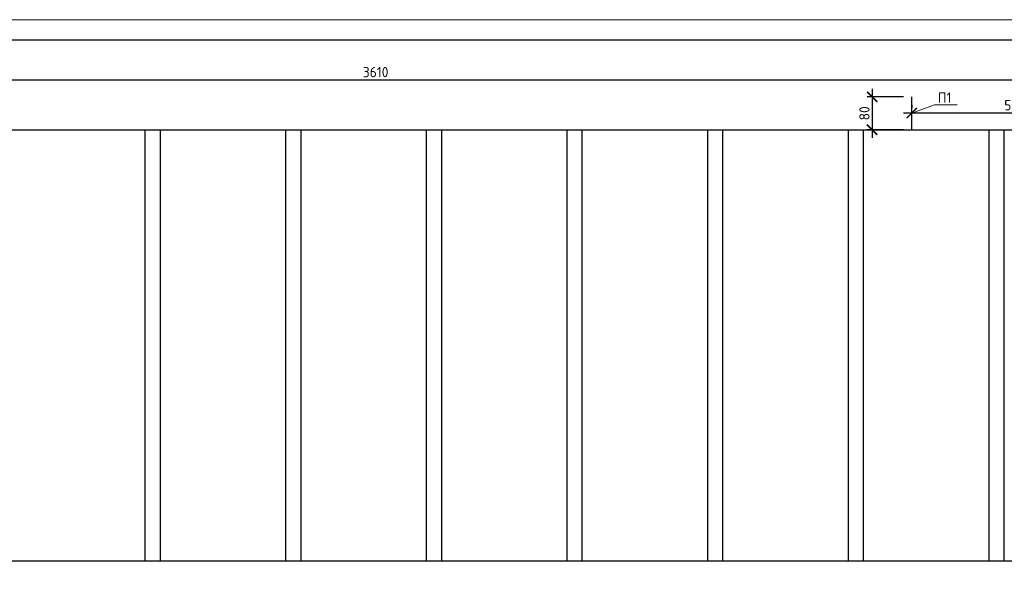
# Model space of a CAD drawing. Header units: millimetres. Extents: x 251864 to 617215, y -272865 to -46010.
# Tile 12 of 53: x 349116 to 373082, y -149870 to -136444. Entities that reach past the tile are written whole.
import ezdxf
from ezdxf import colors
from ezdxf.entities.mleader import LeaderData, LeaderLine
from ezdxf.math import Vec2, Vec3

# ---------------------------------------------------------------- set-up
doc = ezdxf.new("R2010")
doc.units = ezdxf.units.MM
doc.layers.get('Defpoints').update_dxf_attribs({"color": 140})
for name, color, linetype, lineweight in [('Размеры', 54, 'Continuous', 20), ('Символы 0.20', 1, 'Continuous', 20), ('ТОНКИЕ', 7, 'Continuous', 9)]:
    doc.layers.add(name, color=color, linetype=linetype, lineweight=lineweight)
doc.layers.add('ТОЛСТЫЕ_ОСНОВНЫЕ', color=6, linetype='Continuous')
doc.styles.add('GOST-2.304_Type-B', font='GOST_Common.ttf')
doc.styles.add('ГОСТ', font='GOST_Common.ttf')
doc.dimstyles.new('СПДС', dxfattribs={"dimscale": 100, "dimtxt": 2.5, "dimasz": 2.5, "dimexe": 1.25, "dimexo": 2, "dimtad": 1, "dimdec": 0, "dimtxsty": 'ГОСТ', "dimblk": 'ARCHTICK', "dimcen": 2.5, "dimdle": 2, "dimadec": 0, "dimazin": 2, "dimtfac": 0.75, "dimtdec": 0, "dimtmove": 1, "dimatfit": 3, "dimfxl": 1, "dimtolj": 1, "dimarcsym": 1})

# ---------------------------------------------------------------- blocks, each defined once
blk = doc.blocks.new('*U668')
at = {"layer": 'ТОЛСТЫЕ_ОСНОВНЫЕ', "color": 6}
blk.add_lwpolyline([(20, 5), (589, 5), (589, 415), (20, 415)], close=True, dxfattribs=at)
at = {"layer": 'ТОНКИЕ'}
blk.add_lwpolyline([(0, 0), (594, 0), (594, 420), (0, 420)], close=True, dxfattribs=at)
blk = doc.blocks.new('_ArchTick')
at = {"color": 0, "linetype": 'ByBlock', "const_width": 0.15}
blk.add_lwpolyline([(-0.5, -0.5), (0.5, 0.5)], dxfattribs=at)
blk = doc.blocks.new('*D1180')
at = {"layer": 'Defpoints', "color": 0, "linetype": 'Continuous', "transparency": 16777216}
for p in [(375831, -137907), (339728, -139123), (375831, -139123)]:
    blk.add_point(p, dxfattribs=at)
at = {"layer": 'Размеры', "color": 0, "linetype": 'Continuous', "lineweight": -2, "transparency": 16777216}
for p, q in [((339728, -138923), (339728, -137782)), ((375831, -138923), (375831, -137782)), ((339528, -137907), (376031, -137907))]:
    blk.add_line(p, q, dxfattribs=at)
at = {"layer": 'Размеры', "color": 0, "linetype": 'Continuous', "lineweight": -2, "transparency": 16777216, "xscale": 250, "yscale": 250, "zscale": 250, "rotation": 180}
blk.add_blockref('_ArchTick', (339728, -137907), dxfattribs=at)
at = {"layer": 'Размеры', "color": 0, "linetype": 'Continuous', "lineweight": -2, "transparency": 16777216, "xscale": 250, "yscale": 250, "zscale": 250}
blk.add_blockref('_ArchTick', (375831, -137907), dxfattribs=at)
at = {"layer": 'Размеры', "color": 0, "linetype": 'Continuous', "lineweight": 0, "transparency": 16777216, "insert": (357780, -137720), "char_height": 250, "attachment_point": 5, "style": 'ГОСТ'}
blk.add_mtext('\\A1;3610', dxfattribs=at)
blk = doc.blocks.new('*D1194')
at = {"layer": 'Defpoints', "color": 0, "linetype": 'Continuous', "transparency": 16777216}
for p in [(370831, -138323), (369866, -139123), (370831, -139123)]:
    blk.add_point(p, dxfattribs=at)
at = {"layer": 'Размеры', "color": 0, "linetype": 'Continuous', "lineweight": -2, "transparency": 16777216}
for p, q in [((369866, -138123), (369866, -139323)), ((370631, -138323), (369741, -138323)), ((370631, -139123), (369741, -139123))]:
    blk.add_line(p, q, dxfattribs=at)
at = {"layer": 'Размеры', "color": 0, "linetype": 'Continuous', "lineweight": -2, "transparency": 16777216, "xscale": 250, "yscale": 250, "zscale": 250}
for p, rotation in [((369866, -138323), 90), ((369866, -139123), 270)]:
    blk.add_blockref('_ArchTick', p, dxfattribs=dict(at, rotation=rotation))
at = {"layer": 'Размеры', "color": 0, "linetype": 'Continuous', "lineweight": 0, "transparency": 16777216, "insert": (369678, -138723), "char_height": 250, "attachment_point": 5, "rotation": 90, "style": 'ГОСТ'}
blk.add_mtext('\\A1;80', dxfattribs=at)
blk = doc.blocks.new('*D1195')
at = {"layer": 'Defpoints', "color": 0, "linetype": 'Continuous', "transparency": 16777216}
for p in [(370831, -138723), (375831, -138714), (375831, -138723)]:
    blk.add_point(p, dxfattribs=at)
at = {"layer": 'Размеры', "color": 0, "linetype": 'Continuous', "lineweight": -2, "transparency": 16777216}
for p, q in [((370831, -138523), (370831, -138589)), ((375831, -138523), (375831, -138589)), ((370631, -138714), (376031, -138714))]:
    blk.add_line(p, q, dxfattribs=at)
at = {"layer": 'Размеры', "color": 0, "linetype": 'Continuous', "lineweight": -2, "transparency": 16777216, "xscale": 250, "yscale": 250, "zscale": 250, "rotation": 180}
blk.add_blockref('_ArchTick', (370831, -138714), dxfattribs=at)
at = {"layer": 'Размеры', "color": 0, "linetype": 'Continuous', "lineweight": -2, "transparency": 16777216, "xscale": 250, "yscale": 250, "zscale": 250}
blk.add_blockref('_ArchTick', (375831, -138714), dxfattribs=at)
at = {"layer": 'Размеры', "color": 0, "linetype": 'Continuous', "lineweight": 0, "transparency": 16777216, "insert": (373331, -138527), "char_height": 250, "attachment_point": 5, "style": 'ГОСТ'}
blk.add_mtext('\\A1;500', dxfattribs=at)
blk = doc.blocks.new('_None')

msp = doc.modelspace()

# ---------------------------------------------------------------- linework, layer by layer
at = {"layer": 'Размеры', "lineweight": 30}
for p, q in [((352172.6, -149619.9), (352172.6, -139119.9)), ((352539.5, -149619.9), (352539.5, -139119.9)), ((355596.4, -149620.8), (355596.4, -139120.8)), ((355963.3, -149620.8), (355963.3, -139120.8)), ((359020.1, -149621.3), (359020.1, -139121.3)), ((359387.1, -149621.3), (359387.1, -139121.3)), ((362443.9, -149622), (362443.9, -139122)), ((362810.9, -149622), (362810.9, -139122)), ((365867.8, -149622.7), (365867.8, -139122.7)), ((366234.7, -149622.7), (366234.7, -139122.7)), ((369291.6, -149624.2), (369291.6, -139124.2)), ((369658.6, -149624.2), (369658.6, -139124.2)), ((372715.4, -149624), (372715.4, -139124)), ((373082.4, -149624), (373082.4, -139124))]:
    msp.add_line(p, q, dxfattribs=at)
msp.add_lwpolyline([(370831.2, -139123.3), (370831.2, -138323.3)], dxfattribs=at)
msp.add_lwpolyline([(375831.2, -149623.3), (339727.8, -149623.3), (339727.8, -139123.3), (375831.2, -139123.3)], close=True, dxfattribs=at)

# ---------------------------------------------------------------- block references
at = {"xscale": 100, "yscale": 100, "zscale": 100}
msp.add_blockref('*U668', (336335.3, -178444.2), dxfattribs=at)

# ---------------------------------------------------------------- dimensions: what is measured, and where the dimension line sits
at = {"layer": 'Размеры', "color": 3, "linetype": 'Continuous', "lineweight": 0}
dim = msp.add_linear_dim(base=(375831.2, -137907.5), p1=(339727.8, -139123.3), p2=(375831.2, -139123.3), dimstyle='СПДС', override={"dimlfac": 0.1}, dxfattribs=at)
dim.commit()
dim.dimension.update_dxf_attribs({"geometry": '*D1180', "text_midpoint": (357779.5, -137720)})
for base, p1, p2, angle, picture, middle in [((369865.9, -139123.3), (370831.2, -138323.3), (370831.2, -139123.3), 90, '*D1194', (369678.4, -138723.3)), ((375831.2, -138714.3), (370831.2, -138723.3), (375831.2, -138723.3), 180, '*D1195', (373331.2, -138526.8))]:
    dim = msp.add_linear_dim(base=base, p1=p1, p2=p2, angle=angle, dimstyle='СПДС', override={"dimlfac": 0.1}, dxfattribs=at)
    dim.commit()
    dim.dimension.update_dxf_attribs({"geometry": picture, "text_midpoint": middle})

# ---------------------------------------------------------------- leaders
at = {"layer": 'Символы 0.20'}
ml = msp.add_multileader_mtext('Standard', dxfattribs=at)
ml.set_content('П1', color=256, style='GOST-2.304_Type-B')
ml.set_leader_properties(color=256, linetype='ByLayer', lineweight=-1)
ml.set_arrow_properties(name='NONE')
ml.build(insert=Vec2(0, 0))
ml.multileader.update_dxf_attribs({"text_left_attachment_type": 6, "text_right_attachment_type": 6, "dogleg_length": 1, "arrow_head_size": 18, "scale": 20})
ctx = ml.context
ctx.base_point, ctx.scale, ctx.char_height, ctx.arrow_head_size, ctx.landing_gap_size, ctx.plane_origin = Vec3(371484.9, -138515.3), 20, 250, 18, 9, Vec3(367003.3, -142268.7)
ctx.left_attachment, ctx.right_attachment, ctx.text_align_type = 6, 6, 1
notes = []
notes.append((ctx, [(0, (1, 1, 0), (371384.9, -138515.3), (1, 0), 100, [(0, [(370831.2, -138723.3)], 0, [])])]))
ctx.mtext.insert, ctx.mtext.alignment, ctx.mtext.flow_direction = Vec3(371631.4, -138215.3), 2, 5
for ctx, leaders in notes:
    for number, flags, end, landing, length, lines in leaders:
        leader = LeaderData()
        leader.index, (leader.has_last_leader_line, leader.has_dogleg_vector, leader.attachment_direction) = number, flags
        leader.last_leader_point, leader.dogleg_vector, leader.dogleg_length = Vec3(end), Vec3(landing), length
        for number, points, colour, breaks in lines:
            line = LeaderLine()
            line.index, line.vertices, line.color, line.breaks = number, Vec3.list(points), colors.encode_raw_color(colour), breaks
            leader.lines.append(line)
        ctx.leaders.append(leader)

doc.saveas('drawing.dxf')
